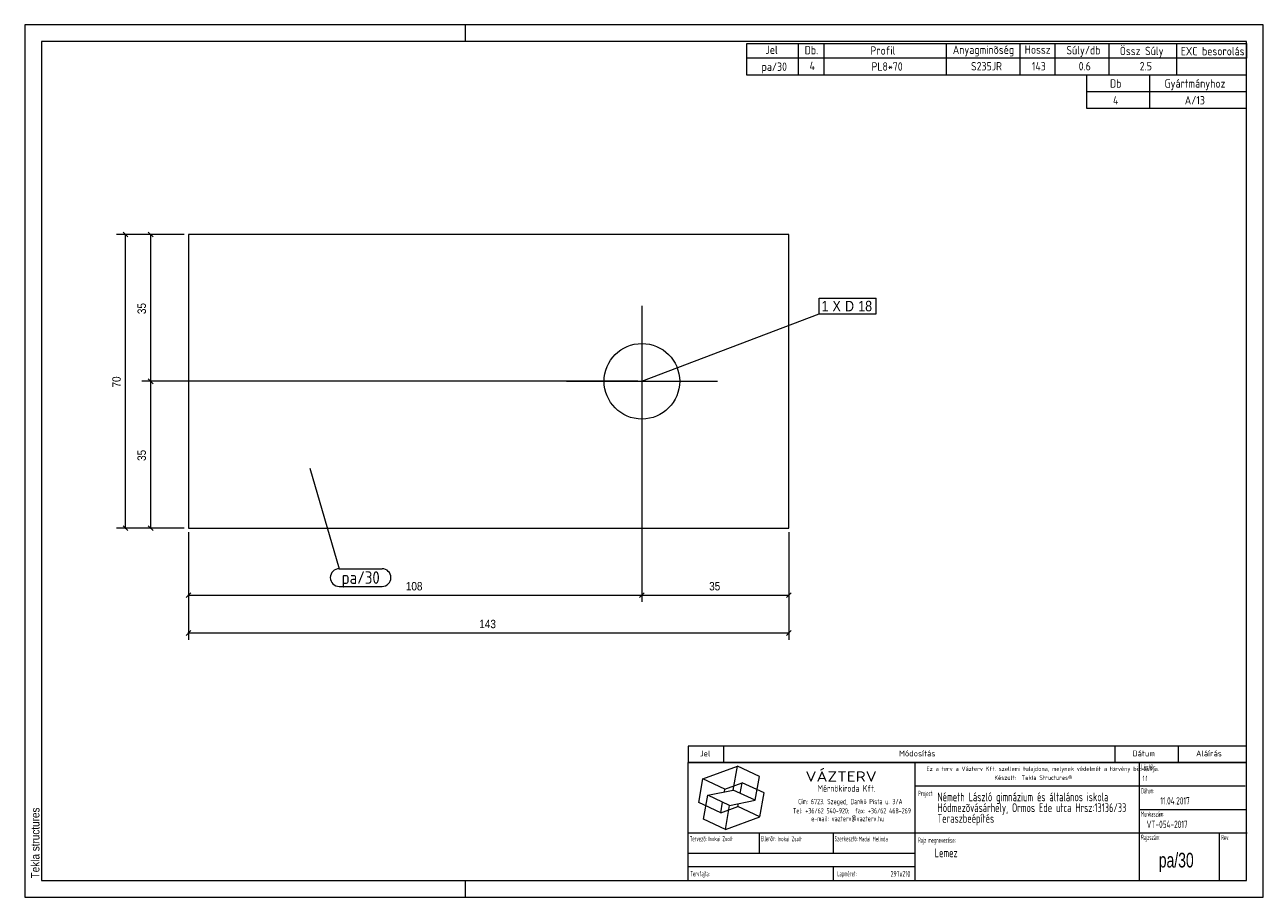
# Model space of a CAD drawing. Header units: millimetres. Extents: x 1 to 296, y 1 to 209.
import ezdxf

# ---------------------------------------------------------------- set-up
doc = ezdxf.new("R2010")
doc.units = ezdxf.units.MM
doc.linetypes.add('XKITLINE00', pattern=[0])
for name, color, linetype, lineweight in [('Bemassung', 1, 'Continuous', 0), ('Schrauben', 7, 'Continuous', 0), ('Schraubenbezeichnung', 5, 'Continuous', 0), ('Teil', 7, 'Continuous', 0), ('Text', 5, 'Continuous', 0), ('Ueberschrift', 7, 'Continuous', 0), ('Zeichnungsrahmen', 3, 'Continuous', 0)]:
    doc.layers.add(name, color=color, linetype=linetype, lineweight=lineweight)
doc.styles.add('ARIAL', font='ARIAL.TTF')
doc.styles.add('ISOCPEUR', font='ISOCPEUR.TTF')
doc.styles.add('ISOCPEUR_BOLD', font='ARIAL.TTF')
doc.styles.add('ISOCPUER', font='ARIAL.TTF')

msp = doc.modelspace()

# ---------------------------------------------------------------- linework, layer by layer
at = {"layer": 'Bemassung', "linetype": 'XKITLINE00', "lineweight": 0}
for p, q in [((24.43, 159.57), (25.57, 158.43)), ((30.43, 159.57), (31.57, 158.43)), ((39, 159), (22.85, 159)), ((25, 89), (25, 159)), ((39, 159), (28.85, 159)), ((31, 124), (31, 159)), ((147, 124), (28.85, 124)), ((147, 124), (28.85, 124)), ((30.43, 124.57), (31.57, 123.43)), ((30.43, 124.57), (31.57, 123.43)), ((31, 89), (31, 124)), ((148, 123), (148, 71.4)), ((148, 123), (148, 71.4)), ((39, 89), (22.85, 89)), ((24.43, 89.57), (25.57, 88.43)), ((39, 89), (28.85, 89)), ((30.43, 89.57), (31.57, 88.43)), ((40, 88), (40, 62.4)), ((40, 88), (40, 71.4)), ((183, 88), (183, 62.4)), ((183, 88), (183, 71.4)), ((40.57, 73.57), (39.43, 72.43)), ((40, 73), (148, 73)), ((148.57, 73.57), (147.43, 72.43)), ((148.57, 73.57), (147.43, 72.43)), ((148, 73), (183, 73)), ((183.57, 73.57), (182.43, 72.43)), ((40.57, 64.57), (39.43, 63.43)), ((40, 64), (183, 64)), ((183.57, 64.57), (182.43, 63.43))]:
    msp.add_line(p, q, dxfattribs=at)
at = {"layer": 'Bemassung'}
for p in [(25, 159), (31, 159), (31, 124), (31, 124), (25, 89), (31, 89), (40, 73), (148, 73), (148, 73), (183, 73), (40, 64), (183, 64)]:
    msp.add_point(p, dxfattribs=at)
at = {"layer": 'Schrauben', "linetype": 'XKITLINE00', "lineweight": 0}
for p, q in [((148, 142), (148, 106)), ((130, 124), (166, 124))]:
    msp.add_line(p, q, dxfattribs=at)
msp.add_circle((148, 124), 9, dxfattribs=at)
at = {"layer": 'Schraubenbezeichnung', "linetype": 'XKITLINE00', "lineweight": 0}
for p, q in [((190.2, 143.78), (203.84, 143.78)), ((190.2, 140.08), (190.2, 143.78)), ((203.84, 140.08), (203.84, 143.78)), ((148, 124), (190.2, 140.08)), ((190.2, 140.08), (203.84, 140.08))]:
    msp.add_line(p, q, dxfattribs=at)
at = {"layer": 'Teil', "linetype": 'XKITLINE00', "lineweight": 0}
for p, q in [((183, 159), (40, 159)), ((40, 159), (40, 89)), ((183, 89), (183, 159)), ((40, 89), (183, 89))]:
    msp.add_line(p, q, dxfattribs=at)
at = {"layer": 'Text', "linetype": 'XKITLINE00', "lineweight": 0}
for p, q in [((68.89, 103.29), (75.88, 79.31)), ((75.88, 79.31), (86.11, 79.31)), ((75.88, 75.11), (86.11, 75.11))]:
    msp.add_line(p, q, dxfattribs=at)
for centre, start, end in [((75.88, 77.21), 90, 270), ((86.11, 77.21), 270, 90)]:
    msp.add_arc(centre, 2.1, start, end, dxfattribs=at)
at = {"layer": 'Ueberschrift', "linetype": 'XKITLINE00', "lineweight": 0}
for p, q in [((173, 204.54), (292, 204.54)), ((173, 201.04), (173, 204.54)), ((185.3, 201.04), (185.3, 204.54)), ((191.44, 201.04), (191.44, 204.54)), ((220.54, 201.04), (220.54, 204.54)), ((238.09, 201.05), (238.09, 204.55)), ((246.43, 201.04), (246.43, 204.54)), ((259.28, 201.04), (259.28, 204.54)), ((275.4, 201.02), (275.4, 204.52)), ((292, 204.54), (292, 201.04)), ((292, 201.04), (173, 201.04)), ((173, 197), (173, 201)), ((185.3, 197), (185.3, 201)), ((191.44, 197), (191.44, 201)), ((220.54, 197), (220.54, 201)), ((238.09, 197), (238.09, 201)), ((246.43, 197), (246.43, 201)), ((259.28, 197), (259.28, 201)), ((275.41, 197), (275.41, 201)), ((292, 197), (173, 197)), ((254, 193), (254, 197)), ((269, 193), (269, 197)), ((292, 193), (254, 193)), ((254, 189), (254, 193)), ((269, 189), (269, 193)), ((292, 189), (254, 189)), ((159, 37.07), (292, 37.07)), ((159, 37), (159, 33.14)), ((167.4, 37), (167.4, 33.14)), ((260.64, 37.07), (260.64, 33.21)), ((275.76, 37.07), (275.76, 33.21)), ((159, 33.22), (292, 33.22)), ((159, 33.14), (292, 33.14)), ((159, 5), (159, 33.14)), ((213.11, 5), (213.11, 33.14)), ((266.49, 5), (266.49, 33.14)), ((162.55, 29.24), (170.77, 32.23)), ((169.77, 26.55), (170.77, 32.23)), ((176, 29.79), (170.77, 32.23)), ((175, 24.11), (176, 29.79)), ((161.54, 23.55), (162.55, 29.24)), ((167.78, 26.8), (162.55, 29.24)), ((167.66, 26.12), (167.78, 26.8)), ((167.78, 26.8), (171.89, 28.3)), ((171.44, 25.76), (171.89, 28.3)), ((177.12, 25.86), (171.89, 28.3)), ((213.11, 27.54), (291.69, 27.54)), ((162.67, 19.62), (163.67, 25.3)), ((163.67, 25.3), (169.77, 26.55)), ((168.9, 22.86), (163.67, 25.3)), ((166.78, 21.11), (167.22, 23.65)), ((168.9, 22.86), (175, 24.11)), ((175, 24.11), (169.77, 26.55)), ((176.12, 20.17), (177.12, 25.86)), ((166.78, 21.11), (161.54, 23.55)), ((166.78, 21.11), (170.89, 22.61)), ((167.9, 17.18), (168.9, 22.86)), ((170.89, 22.61), (171.01, 23.29)), ((176.12, 20.17), (170.89, 22.61)), ((266.49, 21.94), (292, 21.94)), ((167.9, 17.18), (162.67, 19.62)), ((167.9, 17.18), (176.12, 20.17)), ((159, 16.34), (292.21, 16.34)), ((175.99, 11.48), (175.99, 16.39)), ((193.55, 16.39), (193.55, 11.49)), ((285.52, 16.28), (285.52, 5)), ((159.07, 11.49), (213.14, 11.49)), ((159.04, 8.34), (213.11, 8.34)), ((193.55, 8.31), (193.55, 5.13))]:
    msp.add_line(p, q, dxfattribs=at)
at = {"layer": 'Zeichnungsrahmen', "linetype": 'XKITLINE00', "lineweight": 0}
for p, q in [((296, 209), (1, 209)), ((1, 209), (1, 1)), ((106, 205), (106, 209)), ((296, 1), (296, 209)), ((292, 205), (5, 205)), ((5, 205), (5, 5)), ((292, 5), (292, 205)), ((5, 5), (292, 5)), ((106, 1), (106, 5)), ((1, 1), (296, 1))]:
    msp.add_line(p, q, dxfattribs=at)

# ---------------------------------------------------------------- texts
at = {"layer": 'Bemassung', "style": 'ISOCPUER', "width": 0.85}
for s, p in [('35', (29.85, 140.02)), ('70', (23.85, 122.52)), ('35', (29.85, 105.02))]:
    msp.add_text(s, height=2, rotation=90.0002, dxfattribs=at).set_placement(p)
for s, p in [('108', (91.77, 74.15)), ('35', (164.02, 74.15)), ('143', (109.27, 65.15))]:
    msp.add_text(s, height=2, dxfattribs=at).set_placement(p)
at = {"layer": 'Schraubenbezeichnung', "style": 'ARIAL', "width": 0.85}
for s, p in [('1', (190.8, 140.68)), ('X', (193.4, 140.68)), ('D', (196.38, 140.68)), ('18', (199.53, 140.68))]:
    msp.add_text(s, height=2.5, dxfattribs=at).set_placement(p)
at = {"layer": 'Text', "style": 'ISOCPEUR', "width": 0.85}
msp.add_text('pa/30', height=3, dxfattribs=at).set_placement((76.48, 75.71))
at = {"layer": 'Ueberschrift'}
for s, height, style, width, p in [('Jel', 2, 'ISOCPEUR', 0.85, (177.44, 202.04)), ('Db.', 2, 'ISOCPEUR', 0.85, (186.78, 201.95)), ('Profil', 2, 'ISOCPEUR', 0.85, (202.44, 201.86)), ('Anyagminõség', 2, 'ISOCPEUR', 0.85, (222.06, 202.04)), ('Hossz', 2, 'ISOCPEUR', 0.85, (239.18, 202.08)), ('Súly/db', 2, 'ISOCPEUR', 0.85, (249.11, 201.94)), ('Össz Súly', 2, 'ISOCPEUR', 0.85, (261.83, 201.76)), ('EXC besorolás', 2, 'ISOCPEUR', 0.85, (276.36, 201.71)), ('pa/30', 2, 'ISOCPEUR', 0.85, (176.51, 198)), ('4', 2, 'ISOCPEUR', 0.85, (187.94, 198.19)), ('PL8*70', 2, 'ISOCPEUR', 0.85, (202.69, 198.05)), ('S235JR', 2, 'ISOCPEUR', 0.85, (226.39, 198.11)), ('143', 2, 'ISOCPEUR', 0.85, (240.89, 198.11)), ('0.6', 2, 'ISOCPEUR', 0.85, (252.04, 198.12)), ('2.5', 2, 'ISOCPEUR', 0.85, (266.59, 198.12)), ('Db', 2, 'ISOCPEUR', 0.85, (259.5, 194)), ('Gyártmányhoz', 2, 'ISOCPEUR', 0.85, (272.5, 194)), ('4', 2, 'ISOCPEUR', 0.85, (260.22, 190)), ('A/13', 2, 'ISOCPEUR', 0.85, (277.31, 190)), ('Jel', 1.4, 'ISOCPEUR', 0.85, (161.84, 34.58)), ('Módosítás', 1.4, 'ISOCPEUR', 0.85, (209.25, 34.58)), ('Dátum', 1.4, 'ISOCPEUR', 0.85, (264.86, 34.58)), ('Aláírás', 1.4, 'ISOCPEUR', 0.85, (280, 34.58)), ('Lépték:', 1.26, 'ISOCPEUR', 0.51, (266.96, 31.43)), ('VÁZTERV', 2.45, 'ISOCPEUR', 1.19, (186.96, 28.56)), ('Ez a terv a Vázterv Kft. szellemi tulajdona, melynek védelmét a törvény biztosítja.', 1.05, 'ISOCPEUR', 0.838832, (215.8, 31.11)), ('Készült:  Tekla Structures®', 1.05, 'ISOCPEUR', 0.838832, (231.96, 28.98)), ('1:1', 1.26, 'ISOCPEUR', 0.595, (267.27, 28.7)), ('Mérnökiroda Kft.', 1.61, 'ISOCPEUR', 0.68, (189.86, 26.15)), ('Dátum:', 1.26, 'ISOCPEUR', 0.51, (266.91, 25.76)), ('Cím: 6723. Szeged, Dankó Pista u. 3/A', 1.26, 'ISOCPEUR', 0.68, (185.24, 23.18)), ('Project:', 1.26, 'ISOCPEUR', 0.51, (213.81, 25.12)), ('Németh László gimnázium és általános iskola', 2.1, 'ISOCPEUR', 0.595, (218.39, 23.87)), ('Hódmezõvásárhely, Ormos Ede utca Hrsz:13136/33', 2.1, 'ISOCPEUR', 0.595, (218.4, 21.31)), ('11.04.2017', 1.75, 'ISOCPEUR', 0.595, (271.48, 23.11)), ('Tel: +36/62 540-920;  fax: +36/62 468-269', 1.26, 'ISOCPEUR', 0.68, (183.98, 20.99)), ('Teraszbeépítés', 2.1, 'ISOCPEUR', 0.595, (218.4, 18.75)), ('Munkaszám:', 1.26, 'ISOCPEUR', 0.51, (266.87, 20.23)), ('e-mail: vazterv@vazterv.hu', 1.26, 'ISOCPEUR', 0.68, (188.32, 19.12)), ('VT-054-2017', 1.75, 'ISOCPEUR', 0.595, (268.23, 17.51)), ('Tervezõ:', 1.26, 'ISOCPEUR', 0.51, (159.4, 14.32)), ('Inokai Zsolt', 1.12, 'ISOCPEUR', 0.595, (163.85, 14.37)), ('Ellenõr:', 1.26, 'ISOCPEUR', 0.51, (176.35, 14.35)), ('Inokai Zsolt', 1.12, 'ISOCPEUR', 0.595, (180.32, 14.35)), ('Szerkesztõ:', 1.26, 'ISOCPEUR', 0.51, (193.9, 14.32)), ('Madai Melinda', 1.12, 'ISOCPEUR', 0.595, (199.65, 14.33)), ('Rajz megnevezése:', 1.26, 'ISOCPEUR', 0.51, (213.8, 13.98)), ('Rajzszám:', 1.26, 'ISOCPEUR', 0.51, (266.92, 14.65)), ('Rev:', 1.26, 'ISOCPEUR', 0.51, (285.98, 14.62)), ('Lemez', 2.1, 'ISOCPEUR', 0.595, (217.73, 10.54)), ('pa/30', 3.5, 'ISOCPEUR_BOLD', 0.68, (271.12, 8.1)), ('Tervfajta:', 1.26, 'ISOCPEUR', 0.51, (159.53, 5.99)), ('Lapméret:', 1.26, 'ISOCPEUR', 0.51, (194.51, 5.99)), ('297x210', 1.4, 'ISOCPEUR', 0.595, (207.25, 5.89))]:
    msp.add_text(s, height=height, dxfattribs=dict(at, style=style, width=width)).set_placement(p)
at = {"layer": 'Zeichnungsrahmen', "style": 'ARIAL', "width": 0.85}
msp.add_text('Tekla structures', height=2, rotation=90, dxfattribs=at).set_placement((4.5, 5.5))

doc.saveas('drawing.dxf')
